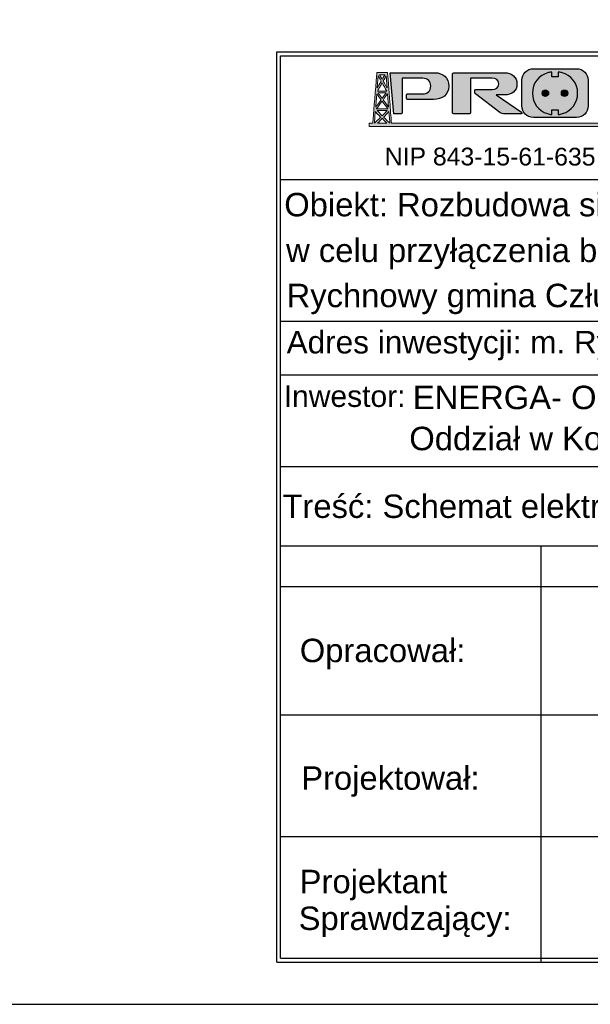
# Model space of a CAD drawing. Header units: millimetres. Extents: x -2674 to -2269, y -551 to -111.
# Tile 2 of 5: x -2452 to -2397, y -398 to -302. Entities that reach past the tile are written whole.
import ezdxf
from ezdxf.enums import TextEntityAlignment as Align

# ---------------------------------------------------------------- set-up
doc = ezdxf.new("R2010")
doc.units = ezdxf.units.MM
doc.layers.add('logo', color=7, linetype='Continuous', lineweight=0)
doc.layers.add('rzutnie', color=3, linetype='Continuous', plot=False)
doc.styles.add('ARIAL', font='arial.ttf', dxfattribs={"height": 25})
doc.styles.get("Standard").update_dxf_attribs({"font": 'arial.ttf'})

# ---------------------------------------------------------------- blocks, each defined once
blk = doc.blocks.new('Block_2')
at = {"layer": 'logo', "true_color": 0xaed800, "transparency": 33554687}
h = blk.add_hatch(color=62, dxfattribs=at)
h.dxf.hatch_style = 2
edge = h.paths.add_edge_path()
edge.add_spline(control_points=[(-2069.6, -128.6), (-2069.7, -128.4), (-2069.9, -128.3), (-2070.1, -128.1), (-2069.9, -128), (-2069.8, -127.8), (-2069.7, -127.7), (-2065.6, -123.3), (-2061.3, -118.7), (-2056.5, -113.5), (-2055.7, -123.3), (-2054.4, -141), (-2054.2, -143.6), (-2054.2, -143.6), (-2054.5, -143.6), (-2054.5, -143.6), (-2056.3, -141.8), (-2065.1, -133.3), (-2069.6, -128.6)], knot_values=[0, 0, 0, 0, 1, 1, 1, 2, 2, 2, 3, 3, 3, 4, 4, 4, 5, 5, 5, 6, 6, 6, 6], degree=3, periodic=0)
edge = h.paths.add_edge_path()
edge.add_spline(control_points=[(-2094.2, -143.6), (-2094.2, -143.6), (-2091.9, -113.5), (-2091.9, -113.5), (-2091.9, -113.5), (-2082.6, -123.5), (-2078.4, -128.1), (-2082.6, -132.4), (-2092, -141.7), (-2093.8, -143.6), (-2093.8, -143.6), (-2094.2, -143.6), (-2094.2, -143.6)], knot_values=[0, 0, 0, 0, 1, 1, 1, 2, 2, 2, 3, 3, 3, 4, 4, 4, 4], degree=3, periodic=1)
edge = h.paths.add_edge_path()
edge.add_spline(control_points=[(-2088.2, -67.2), (-2084.3, -72.6), (-2080.8, -77.2), (-2077.4, -81.9), (-2077.2, -82.3), (-2077.2, -83.1), (-2077.5, -83.5), (-2081.7, -89.2), (-2090.8, -101.5), (-2090.8, -101.5), (-2090.8, -101.5), (-2089.1, -79), (-2088.2, -67.2)], knot_values=[0, 0, 0, 0, 1, 1, 1, 2, 2, 2, 3, 3, 3, 4, 4, 4, 4], degree=3, periodic=0)
edge = h.paths.add_edge_path()
edge.add_spline(control_points=[(-2084.6, -20.2), (-2084.6, -20.2), (-2083.7, -21.7), (-2082.6, -23.7), (-2080.8, -26.8), (-2078.5, -31), (-2077.4, -33), (-2077, -33.7), (-2077, -34.8), (-2077.3, -35.4), (-2078.1, -36.9), (-2079.3, -38.8), (-2080.4, -40.8), (-2083.5, -45.9), (-2087, -51.4), (-2087, -51.4), (-2087, -51.4), (-2084.6, -20.2), (-2084.6, -20.2)], knot_values=[0, 0, 0, 0, 1, 1, 1, 2, 2, 2, 3, 3, 3, 4, 4, 4, 5, 5, 5, 6, 6, 6, 6], degree=3, periodic=1)
edge = h.paths.add_edge_path()
edge.add_spline(control_points=[(-2067.4, -17.9), (-2067.4, -17.9), (-2071.8, -25.7), (-2074.2, -29.9), (-2076.5, -25.8), (-2080.9, -17.9), (-2080.9, -17.9), (-2080.9, -17.9), (-2067.4, -17.9), (-2067.4, -17.9)], knot_values=[0, 0, 0, 0, 1, 1, 1, 2, 2, 2, 3, 3, 3, 3], degree=3, periodic=1)
edge = h.paths.add_edge_path()
edge.add_spline(control_points=[(-2061.3, -51.4), (-2061.3, -51.4), (-2068.9, -39.5), (-2070.7, -36), (-2071.1, -35.2), (-2071.4, -34), (-2071.1, -33.4), (-2069, -29.3), (-2063.8, -20.1), (-2063.8, -20.1), (-2063.8, -20.1), (-2061.3, -51.4), (-2061.3, -51.4)], knot_values=[0, 0, 0, 0, 1, 1, 1, 2, 2, 2, 3, 3, 3, 4, 4, 4, 4], degree=3, periodic=1)
edge = h.paths.add_edge_path()
edge.add_spline(control_points=[(-2086.2, -60.2), (-2084, -56.1), (-2081.8, -52.2), (-2079.5, -48.2), (-2077.8, -45.1), (-2076, -41.9), (-2074.2, -38.7), (-2070, -46), (-2066.2, -52.9), (-2062.1, -60.2), (-2067.5, -60.2), (-2072.8, -60.2), (-2078, -60.2), (-2080.7, -60.2), (-2083.5, -60.2), (-2086.2, -60.2)], knot_values=[0, 0, 0, 0, 1, 1, 1, 2, 2, 2, 3, 3, 3, 4, 4, 4, 5, 5, 5, 5], degree=3, periodic=0)
edge = h.paths.add_edge_path()
edge.add_spline(control_points=[(-2077.5, -64.8), (-2072.9, -64.8), (-2068.4, -64.8), (-2063.7, -64.8), (-2067.2, -69.6), (-2070.5, -74.1), (-2074.2, -79), (-2074.8, -78.2), (-2075.4, -77.3), (-2076, -76.5), (-2078.9, -72.6), (-2081.7, -68.8), (-2084.7, -64.8), (-2082.2, -64.8), (-2079.9, -64.8), (-2077.5, -64.8)], knot_values=[0, 0, 0, 0, 1, 1, 1, 2, 2, 2, 3, 3, 3, 4, 4, 4, 5, 5, 5, 5], degree=3, periodic=0)
edge = h.paths.add_edge_path()
edge.add_spline(control_points=[(-2072.3, -106.6), (-2077.9, -106.6), (-2083.5, -106.6), (-2089.3, -106.6), (-2084.4, -100), (-2079.7, -93.6), (-2074.7, -87), (-2074.5, -86.7), (-2074.4, -86.5), (-2074.2, -86.2), (-2069, -93.1), (-2064.2, -99.7), (-2059.1, -106.6), (-2063.6, -106.6), (-2067.9, -106.6), (-2072.3, -106.6)], knot_values=[0, 0, 0, 0, 1, 1, 1, 2, 2, 2, 3, 3, 3, 4, 4, 4, 5, 5, 5, 5], degree=3, periodic=0)
edge = h.paths.add_edge_path()
edge.add_spline(control_points=[(-2074.2, -124.4), (-2078.4, -120), (-2082.7, -115.4), (-2086.7, -111), (-2081.9, -111), (-2076.8, -111), (-2071.8, -111), (-2068.3, -111), (-2064.8, -111), (-2061.4, -111), (-2064.3, -114.1), (-2067.4, -117.3), (-2070.6, -120.6), (-2071.8, -121.9), (-2073, -123.1), (-2074.2, -124.4)], knot_values=[0, 0, 0, 0, 1, 1, 1, 2, 2, 2, 3, 3, 3, 4, 4, 4, 5, 5, 5, 5], degree=3, periodic=0)
edge = h.paths.add_edge_path()
edge.add_spline(control_points=[(-2067.7, -143.6), (-2067.7, -143.6), (-2085.9, -143.6), (-2085.9, -143.6), (-2082.1, -139.5), (-2078.2, -135.3), (-2074.1, -130.9), (-2072.2, -132.9), (-2070.4, -134.9), (-2068.6, -136.9), (-2066.4, -139.1), (-2064.4, -141.4), (-2062.3, -143.6), (-2062.3, -143.6), (-2067.7, -143.6), (-2067.7, -143.6)], knot_values=[0, 0, 0, 0, 1, 1, 1, 2, 2, 2, 3, 3, 3, 4, 4, 4, 5, 5, 5, 5], degree=3, periodic=1)
edge = h.paths.add_edge_path()
edge.add_spline(control_points=[(-2060.1, -67.2), (-2060.1, -67.2), (-2057.4, -101.5), (-2057.4, -101.5), (-2057.4, -101.5), (-2065.1, -91.2), (-2068.6, -86.5), (-2071.5, -82.6), (-2071.5, -82.6), (-2068.5, -78.6), (-2065.9, -75.1), (-2060.1, -67.2), (-2060.1, -67.2)], knot_values=[0, 0, 0, 0, 1, 1, 1, 2, 2, 2, 3, 3, 3, 4, 4, 4, 4], degree=3, periodic=1)
edge = h.paths.add_edge_path()
edge.add_spline(control_points=[(-2041.9, -143.6), (-2041.9, -143.6), (-2050, -143.6), (-2050, -143.6), (-2051.3, -124.9), (-2052.8, -106.3), (-2054.3, -87.7), (-2056.1, -64), (-2060.3, -12), (-2060.3, -12), (-2060.3, -12), (-2084, -12), (-2084, -12), (-2084, -12), (-2087.6, -12), (-2087.6, -12), (-2087.6, -12), (-2093.3, -78.3), (-2095.6, -107.3), (-2096.5, -119.4), (-2097.5, -131.5), (-2098.4, -143.6), (-2098.4, -143.6), (-2107.8, -143.6), (-2107.8, -143.6), (-2107.8, -143.6), (-2107.8, -151.8), (-2107.8, -151.8), (-2107.8, -151.8), (-2107.5, -151.8), (-2107.5, -151.8), (-2107.5, -151.9), (-2107.5, -151.9), (-2107.5, -151.9), (-2085.2, -151.9), (-2063.1, -151.9), (-2040.8, -151.9), (-2040.8, -151.9), (-2040.8, -151.9), (-2040.8, -151.8), (-2040.8, -151.8), (-906, -151.8), (-906, -151.8), (-906, -151.8), (-906, -143.6), (-906, -143.6), (-906, -143.6), (-2041.9, -143.6), (-2041.9, -143.6)], knot_values=[0, 0, 0, 0, 1, 1, 1, 2, 2, 2, 3, 3, 3, 4, 4, 4, 5, 5, 5, 6, 6, 6, 7, 7, 7, 8, 8, 8, 9, 9, 9, 10, 10, 10, 11, 11, 11, 12, 12, 12, 13, 13, 13, 14, 14, 14, 15, 15, 15, 16, 16, 16, 16], degree=3, periodic=1)
h = blk.add_hatch(color=62, dxfattribs=at)
h.dxf.hatch_style = 2
edge = h.paths.add_edge_path()
edge.add_spline(control_points=[(-1650.1, -57.4), (-1645.4, -57.4), (-1641.6, -60.9), (-1641.6, -65.7), (-1641.6, -70.6), (-1645.4, -74.2), (-1650.1, -74.2), (-1654.8, -74.2), (-1658.5, -70.6), (-1658.5, -65.7), (-1658.5, -60.9), (-1654.8, -57.4), (-1650.1, -57.4)], knot_values=[0, 0, 0, 0, 1, 1, 1, 2, 2, 2, 3, 3, 3, 4, 4, 4, 4], degree=3, periodic=0)
edge = h.paths.add_edge_path()
edge.add_spline(control_points=[(-1600, -57.4), (-1595.3, -57.4), (-1591.5, -60.9), (-1591.5, -65.7), (-1591.5, -70.6), (-1595.3, -74.2), (-1600, -74.2), (-1604.7, -74.2), (-1608.4, -70.6), (-1608.4, -65.7), (-1608.4, -60.9), (-1604.7, -57.4), (-1600, -57.4)], knot_values=[0, 0, 0, 0, 1, 1, 1, 2, 2, 2, 3, 3, 3, 4, 4, 4, 4], degree=3, periodic=0)
edge = h.paths.add_edge_path()
edge.add_spline(control_points=[(-1644.5, -118.7), (-1641, -119.8), (-1637.2, -120.6), (-1633.3, -121.1), (-1633.3, -121.1), (-1633.3, -108.7), (-1633.3, -108.7), (-1633.3, -108.7), (-1616.3, -108.7), (-1616.3, -108.7), (-1616.3, -108.7), (-1616.3, -121.1), (-1616.3, -121.1), (-1612.4, -120.6), (-1608.7, -119.8), (-1605.1, -118.7), (-1581.8, -111.5), (-1566.1, -91.4), (-1566.1, -65.7), (-1566.1, -39.2), (-1583, -18.6), (-1607.8, -12.2), (-1610.5, -11.4), (-1613.4, -10.9), (-1616.3, -10.5), (-1616.3, -10.5), (-1616.3, -22.9), (-1616.3, -22.9), (-1616.3, -22.9), (-1633.3, -22.9), (-1633.3, -22.9), (-1633.3, -22.9), (-1633.3, -10.5), (-1633.3, -10.5), (-1636.3, -10.9), (-1639.1, -11.4), (-1641.9, -12.2), (-1666.7, -18.6), (-1683.6, -39.2), (-1683.6, -65.7), (-1683.6, -91.4), (-1667.9, -111.5), (-1644.5, -118.7)], knot_values=[0, 0, 0, 0, 1, 1, 1, 2, 2, 2, 3, 3, 3, 4, 4, 4, 5, 5, 5, 6, 6, 6, 7, 7, 7, 8, 8, 8, 9, 9, 9, 10, 10, 10, 11, 11, 11, 12, 12, 12, 13, 13, 13, 14, 14, 14, 14], degree=3, periodic=0)
h = blk.add_hatch(color=62, dxfattribs=at)
h.dxf.hatch_style = 2
h.paths.add_polyline_path([(-1066.7, -110.4), (-1058.7, -110.4), (-1047.6, -82.6), (-1070.3, -82.6), (-1062.1, -62), (-1070.1, -62), (-1078.2, -82.4), (-1078.3, -82.4), (-1081.2, -90), (-1058.5, -90)])
at = {"layer": 'logo'}
blk.add_lwpolyline([(-1066.7, -110.4), (-1058.7, -110.4), (-1047.6, -82.6), (-1070.3, -82.6), (-1062.1, -62), (-1070.1, -62), (-1078.2, -82.4), (-1078.3, -82.4), (-1081.2, -90), (-1058.5, -90)], close=True, dxfattribs=at)
for points, knots in [([(-2041.9, -143.6), (-2041.9, -143.6), (-2050, -143.6), (-2050, -143.6), (-2051.3, -124.9), (-2052.8, -106.3), (-2054.3, -87.7), (-2056.1, -64), (-2060.3, -12), (-2060.3, -12), (-2060.3, -12), (-2084, -12), (-2084, -12), (-2084, -12), (-2087.6, -12), (-2087.6, -12), (-2087.6, -12), (-2093.3, -78.3), (-2095.6, -107.3), (-2096.5, -119.4), (-2097.5, -131.5), (-2098.4, -143.6), (-2098.4, -143.6), (-2107.8, -143.6), (-2107.8, -143.6), (-2107.8, -143.6), (-2107.8, -151.8), (-2107.8, -151.8), (-2107.8, -151.8), (-2107.5, -151.8), (-2107.5, -151.8), (-2107.5, -151.9), (-2107.5, -151.9), (-2107.5, -151.9), (-2085.2, -151.9), (-2063.1, -151.9), (-2040.8, -151.9), (-2040.8, -151.9), (-2040.8, -151.9), (-2040.8, -151.8), (-2040.8, -151.8), (-906, -151.8), (-906, -151.8), (-906, -151.8), (-906, -143.6), (-906, -143.6), (-906, -143.6), (-2041.9, -143.6), (-2041.9, -143.6)], [0, 0, 0, 0, 1, 1, 1, 2, 2, 2, 3, 3, 3, 4, 4, 4, 5, 5, 5, 6, 6, 6, 7, 7, 7, 8, 8, 8, 9, 9, 9, 10, 10, 10, 11, 11, 11, 12, 12, 12, 13, 13, 13, 14, 14, 14, 15, 15, 15, 16, 16, 16, 16]), ([(-2084.6, -20.2), (-2084.6, -20.2), (-2083.7, -21.7), (-2082.6, -23.7), (-2080.8, -26.8), (-2078.5, -31), (-2077.4, -33), (-2077, -33.7), (-2077, -34.8), (-2077.3, -35.4), (-2078.1, -36.9), (-2079.3, -38.8), (-2080.4, -40.8), (-2083.5, -45.9), (-2087, -51.4), (-2087, -51.4), (-2087, -51.4), (-2084.6, -20.2), (-2084.6, -20.2)], [0, 0, 0, 0, 1, 1, 1, 2, 2, 2, 3, 3, 3, 4, 4, 4, 5, 5, 5, 6, 6, 6, 6]), ([(-2067.4, -17.9), (-2067.4, -17.9), (-2071.8, -25.7), (-2074.2, -29.9), (-2076.5, -25.8), (-2080.9, -17.9), (-2080.9, -17.9), (-2080.9, -17.9), (-2067.4, -17.9), (-2067.4, -17.9)], [0, 0, 0, 0, 1, 1, 1, 2, 2, 2, 3, 3, 3, 3]), ([(-2061.3, -51.4), (-2061.3, -51.4), (-2068.9, -39.5), (-2070.7, -36), (-2071.1, -35.2), (-2071.4, -34), (-2071.1, -33.4), (-2069, -29.3), (-2063.8, -20.1), (-2063.8, -20.1), (-2063.8, -20.1), (-2061.3, -51.4), (-2061.3, -51.4)], [0, 0, 0, 0, 1, 1, 1, 2, 2, 2, 3, 3, 3, 4, 4, 4, 4]), ([(-1644.5, -118.7), (-1641, -119.8), (-1637.2, -120.6), (-1633.3, -121.1), (-1633.3, -121.1), (-1633.3, -108.7), (-1633.3, -108.7), (-1633.3, -108.7), (-1616.3, -108.7), (-1616.3, -108.7), (-1616.3, -108.7), (-1616.3, -121.1), (-1616.3, -121.1), (-1612.4, -120.6), (-1608.7, -119.8), (-1605.1, -118.7), (-1581.8, -111.5), (-1566.1, -91.4), (-1566.1, -65.7), (-1566.1, -39.2), (-1583, -18.6), (-1607.8, -12.2), (-1610.5, -11.4), (-1613.4, -10.9), (-1616.3, -10.5), (-1616.3, -10.5), (-1616.3, -22.9), (-1616.3, -22.9), (-1616.3, -22.9), (-1633.3, -22.9), (-1633.3, -22.9), (-1633.3, -22.9), (-1633.3, -10.5), (-1633.3, -10.5), (-1636.3, -10.9), (-1639.1, -11.4), (-1641.9, -12.2), (-1666.7, -18.6), (-1683.6, -39.2), (-1683.6, -65.7), (-1683.6, -91.4), (-1667.9, -111.5), (-1644.5, -118.7)], [0, 0, 0, 0, 1, 1, 1, 2, 2, 2, 3, 3, 3, 4, 4, 4, 5, 5, 5, 6, 6, 6, 7, 7, 7, 8, 8, 8, 9, 9, 9, 10, 10, 10, 11, 11, 11, 12, 12, 12, 13, 13, 13, 14, 14, 14, 14]), ([(-2086.2, -60.2), (-2084, -56.1), (-2081.8, -52.2), (-2079.5, -48.2), (-2077.8, -45.1), (-2076, -41.9), (-2074.2, -38.7), (-2070, -46), (-2066.2, -52.9), (-2062.1, -60.2), (-2067.5, -60.2), (-2072.8, -60.2), (-2078, -60.2), (-2080.7, -60.2), (-2083.5, -60.2), (-2086.2, -60.2)], [0, 0, 0, 0, 1, 1, 1, 2, 2, 2, 3, 3, 3, 4, 4, 4, 5, 5, 5, 5]), ([(-2088.2, -67.2), (-2084.3, -72.6), (-2080.8, -77.2), (-2077.4, -81.9), (-2077.2, -82.3), (-2077.2, -83.1), (-2077.5, -83.5), (-2081.7, -89.2), (-2090.8, -101.5), (-2090.8, -101.5), (-2090.8, -101.5), (-2089.1, -79), (-2088.2, -67.2)], [0, 0, 0, 0, 1, 1, 1, 2, 2, 2, 3, 3, 3, 4, 4, 4, 4]), ([(-2077.5, -64.8), (-2072.9, -64.8), (-2068.4, -64.8), (-2063.7, -64.8), (-2067.2, -69.6), (-2070.5, -74.1), (-2074.2, -79), (-2074.8, -78.2), (-2075.4, -77.3), (-2076, -76.5), (-2078.9, -72.6), (-2081.7, -68.8), (-2084.7, -64.8), (-2082.2, -64.8), (-2079.9, -64.8), (-2077.5, -64.8)], [0, 0, 0, 0, 1, 1, 1, 2, 2, 2, 3, 3, 3, 4, 4, 4, 5, 5, 5, 5]), ([(-2060.1, -67.2), (-2060.1, -67.2), (-2057.4, -101.5), (-2057.4, -101.5), (-2057.4, -101.5), (-2065.1, -91.2), (-2068.6, -86.5), (-2071.5, -82.6), (-2071.5, -82.6), (-2068.5, -78.6), (-2065.9, -75.1), (-2060.1, -67.2), (-2060.1, -67.2)], [0, 0, 0, 0, 1, 1, 1, 2, 2, 2, 3, 3, 3, 4, 4, 4, 4]), ([(-1650.1, -57.4), (-1645.4, -57.4), (-1641.6, -60.9), (-1641.6, -65.7), (-1641.6, -70.6), (-1645.4, -74.2), (-1650.1, -74.2), (-1654.8, -74.2), (-1658.5, -70.6), (-1658.5, -65.7), (-1658.5, -60.9), (-1654.8, -57.4), (-1650.1, -57.4)], [0, 0, 0, 0, 1, 1, 1, 2, 2, 2, 3, 3, 3, 4, 4, 4, 4]), ([(-1600, -57.4), (-1595.3, -57.4), (-1591.5, -60.9), (-1591.5, -65.7), (-1591.5, -70.6), (-1595.3, -74.2), (-1600, -74.2), (-1604.7, -74.2), (-1608.4, -70.6), (-1608.4, -65.7), (-1608.4, -60.9), (-1604.7, -57.4), (-1600, -57.4)], [0, 0, 0, 0, 1, 1, 1, 2, 2, 2, 3, 3, 3, 4, 4, 4, 4]), ([(-2072.3, -106.6), (-2077.9, -106.6), (-2083.5, -106.6), (-2089.3, -106.6), (-2084.4, -100), (-2079.7, -93.6), (-2074.7, -87), (-2074.5, -86.7), (-2074.4, -86.5), (-2074.2, -86.2), (-2069, -93.1), (-2064.2, -99.7), (-2059.1, -106.6), (-2063.6, -106.6), (-2067.9, -106.6), (-2072.3, -106.6)], [0, 0, 0, 0, 1, 1, 1, 2, 2, 2, 3, 3, 3, 4, 4, 4, 5, 5, 5, 5]), ([(-2094.2, -143.6), (-2094.2, -143.6), (-2091.9, -113.5), (-2091.9, -113.5), (-2091.9, -113.5), (-2082.6, -123.5), (-2078.4, -128.1), (-2082.6, -132.4), (-2092, -141.7), (-2093.8, -143.6), (-2093.8, -143.6), (-2094.2, -143.6), (-2094.2, -143.6)], [0, 0, 0, 0, 1, 1, 1, 2, 2, 2, 3, 3, 3, 4, 4, 4, 4]), ([(-2074.2, -124.4), (-2078.4, -120), (-2082.7, -115.4), (-2086.7, -111), (-2081.9, -111), (-2076.8, -111), (-2071.8, -111), (-2068.3, -111), (-2064.8, -111), (-2061.4, -111), (-2064.3, -114.1), (-2067.4, -117.3), (-2070.6, -120.6), (-2071.8, -121.9), (-2073, -123.1), (-2074.2, -124.4)], [0, 0, 0, 0, 1, 1, 1, 2, 2, 2, 3, 3, 3, 4, 4, 4, 5, 5, 5, 5]), ([(-2069.6, -128.6), (-2069.7, -128.4), (-2069.9, -128.3), (-2070.1, -128.1), (-2069.9, -128), (-2069.8, -127.8), (-2069.7, -127.7), (-2065.6, -123.3), (-2061.3, -118.7), (-2056.5, -113.5), (-2055.7, -123.3), (-2054.4, -141), (-2054.2, -143.6), (-2054.2, -143.6), (-2054.5, -143.6), (-2054.5, -143.6), (-2056.3, -141.8), (-2065.1, -133.3), (-2069.6, -128.6)], [0, 0, 0, 0, 1, 1, 1, 2, 2, 2, 3, 3, 3, 4, 4, 4, 5, 5, 5, 6, 6, 6, 6]), ([(-2067.7, -143.6), (-2067.7, -143.6), (-2085.9, -143.6), (-2085.9, -143.6), (-2082.1, -139.5), (-2078.2, -135.3), (-2074.1, -130.9), (-2072.2, -132.9), (-2070.4, -134.9), (-2068.6, -136.9), (-2066.4, -139.1), (-2064.4, -141.4), (-2062.3, -143.6), (-2062.3, -143.6), (-2067.7, -143.6), (-2067.7, -143.6)], [0, 0, 0, 0, 1, 1, 1, 2, 2, 2, 3, 3, 3, 4, 4, 4, 5, 5, 5, 5])]:
    blk.add_open_spline(points, degree=3, knots=knots, dxfattribs=at)

msp = doc.modelspace()

# ---------------------------------------------------------------- hatches: boundary and pattern name
at = {"true_color": 0x151616, "transparency": 33554687}
h = msp.add_hatch(color=250, dxfattribs=at)
h.dxf.hatch_style = 2
edge = h.paths.add_edge_path()
edge.add_spline(control_points=[(-2399.935, -311.462), (-2399.935, -311.462), (-2399.935, -310.997), (-2399.935, -310.997), (-2399.935, -310.997), (-2400.573, -310.997), (-2400.573, -310.997), (-2400.573, -310.997), (-2400.573, -311.462), (-2400.573, -311.462), (-2400.719, -311.444), (-2400.859, -311.414), (-2400.993, -311.372), (-2401.868, -311.102), (-2402.457, -310.351), (-2402.457, -309.387), (-2402.457, -308.391), (-2401.823, -307.621), (-2400.893, -307.378), (-2400.79, -307.351), (-2400.683, -307.331), (-2400.573, -307.318), (-2400.573, -307.318), (-2400.573, -307.782), (-2400.573, -307.782), (-2400.573, -307.782), (-2399.935, -307.782), (-2399.935, -307.782), (-2399.935, -307.782), (-2399.935, -307.318), (-2399.935, -307.318), (-2399.825, -307.331), (-2399.718, -307.351), (-2399.615, -307.378), (-2398.685, -307.621), (-2398.051, -308.391), (-2398.051, -309.387), (-2398.051, -310.351), (-2398.64, -311.102), (-2399.515, -311.372), (-2399.649, -311.414), (-2399.789, -311.444), (-2399.935, -311.462)], knot_values=[0, 0, 0, 0, 1, 1, 1, 2, 2, 2, 3, 3, 3, 4, 4, 4, 5, 5, 5, 6, 6, 6, 7, 7, 7, 8, 8, 8, 9, 9, 9, 10, 10, 10, 11, 11, 11, 12, 12, 12, 13, 13, 13, 14, 14, 14, 14], degree=3, periodic=0)
edge = h.paths.add_edge_path()
edge.add_spline(control_points=[(-2397.028, -308.118), (-2397.028, -307.497), (-2397.531, -306.994), (-2398.152, -306.994), (-2398.152, -306.994), (-2402.366, -306.994), (-2402.366, -306.994), (-2402.986, -306.994), (-2403.49, -307.497), (-2403.49, -308.118), (-2403.49, -308.118), (-2403.49, -309.375), (-2403.49, -309.375), (-2403.49, -309.375), (-2403.49, -310.627), (-2403.49, -310.627), (-2403.49, -311.248), (-2402.986, -311.751), (-2402.366, -311.751), (-2402.366, -311.751), (-2398.152, -311.751), (-2398.152, -311.751), (-2397.531, -311.751), (-2397.028, -311.248), (-2397.028, -310.627), (-2397.028, -310.627), (-2397.028, -309.592), (-2397.028, -309.592), (-2397.022, -309.521), (-2397.018, -309.449), (-2397.018, -309.375), (-2397.018, -309.301), (-2397.022, -309.228), (-2397.028, -309.156), (-2397.028, -309.156), (-2397.028, -308.118), (-2397.028, -308.118)], knot_values=[0, 0, 0, 0, 1, 1, 1, 2, 2, 2, 3, 3, 3, 4, 4, 4, 5, 5, 5, 6, 6, 6, 7, 7, 7, 8, 8, 8, 9, 9, 9, 10, 10, 10, 11, 11, 11, 12, 12, 12, 12], degree=3, periodic=0)
at = {"transparency": 33554687}
h = msp.add_hatch(color=0, dxfattribs=at)
h.dxf.hatch_style = 2
edge = h.paths.add_edge_path()
edge.add_spline(control_points=[(-2411.938, -307.389), (-2411.938, -307.389), (-2416.332, -307.389), (-2416.332, -307.389)], knot_values=[0, 0, 0, 0, 1, 1, 1, 1], degree=3, periodic=0)
edge.add_spline(control_points=[(-2416.332, -307.389), (-2416.332, -307.389), (-2415.976, -311.397), (-2415.976, -311.397)], knot_values=[1, 1, 1, 1, 2, 2, 2, 2], degree=3, periodic=0)
edge.add_spline(control_points=[(-2415.976, -311.397), (-2415.976, -311.397), (-2415.264, -311.397), (-2415.264, -311.397)], knot_values=[2, 2, 2, 2, 3, 3, 3, 3], degree=3, periodic=0)
edge.add_spline(control_points=[(-2415.141, -311.279), (-2415.141, -311.279), (-2415.141, -307.93), (-2415.141, -307.93)], knot_values=[4, 4, 4, 4, 5, 5, 5, 5], degree=3, periodic=0)
edge.add_spline(control_points=[(-2415.141, -307.93), (-2415.141, -307.93), (-2413.131, -307.93), (-2413.131, -307.93)], knot_values=[5, 5, 5, 5, 6, 6, 6, 6], degree=3, periodic=0)
edge.add_spline(control_points=[(-2413.131, -307.93), (-2412.702, -307.93), (-2412.361, -308.188), (-2412.361, -308.688)], knot_values=[6, 6, 6, 6, 7, 7, 7, 7], degree=3, periodic=0)
edge.add_spline(control_points=[(-2412.361, -308.688), (-2412.361, -309.223), (-2412.72, -309.44), (-2413.167, -309.44)], knot_values=[7, 7, 7, 7, 8, 8, 8, 8], degree=3, periodic=0)
edge.add_spline(control_points=[(-2413.167, -309.44), (-2413.167, -309.44), (-2414.624, -309.44), (-2414.624, -309.44)], knot_values=[8, 8, 8, 8, 9, 9, 9, 9], degree=3, periodic=0)
edge.add_spline(control_points=[(-2414.747, -309.563), (-2414.747, -309.563), (-2414.747, -309.863), (-2414.747, -309.863)], knot_values=[10, 10, 10, 10, 11, 11, 11, 11], degree=3, periodic=0)
edge.add_spline(control_points=[(-2414.624, -309.98), (-2414.624, -309.98), (-2412.085, -309.98), (-2412.085, -309.98)], knot_values=[12, 12, 12, 12, 13, 13, 13, 13], degree=3, periodic=0)
edge.add_spline(control_points=[(-2412.085, -309.98), (-2411.251, -309.98), (-2410.611, -309.552), (-2410.611, -308.711)], knot_values=[13, 13, 13, 13, 14, 14, 14, 14], degree=3, periodic=0)
edge.add_spline(control_points=[(-2410.611, -308.711), (-2410.611, -307.871), (-2411.198, -307.389), (-2411.938, -307.389)], knot_values=[14, 14, 14, 14, 15, 15, 15, 15], degree=3, periodic=0)
at = {"true_color": 0x151616, "transparency": 33554687}
h = msp.add_hatch(color=250, dxfattribs=at)
h.dxf.hatch_style = 2
edge = h.paths.add_edge_path()
edge.add_spline(control_points=[(-2405.977, -309.546), (-2405.977, -309.546), (-2405.16, -309.546), (-2405.16, -309.546), (-2404.473, -309.546), (-2403.962, -309.175), (-2403.962, -308.488), (-2403.962, -307.795), (-2404.473, -307.389), (-2405.16, -307.389), (-2405.16, -307.389), (-2410.102, -307.389), (-2410.102, -307.389), (-2410.208, -307.389), (-2410.255, -307.442), (-2410.255, -307.542), (-2410.255, -307.542), (-2410.255, -311.279), (-2410.255, -311.279), (-2410.255, -311.355), (-2410.208, -311.397), (-2410.131, -311.397), (-2410.131, -311.397), (-2408.604, -311.397), (-2408.604, -311.397), (-2408.527, -311.397), (-2408.48, -311.355), (-2408.48, -311.279), (-2408.48, -311.279), (-2408.48, -307.93), (-2408.48, -307.93), (-2408.48, -307.93), (-2406.4, -307.93), (-2406.4, -307.93), (-2405.983, -307.93), (-2405.742, -308.065), (-2405.742, -308.464), (-2405.742, -308.87), (-2405.983, -309.017), (-2406.394, -309.017), (-2406.394, -309.017), (-2407.963, -309.017), (-2407.963, -309.017), (-2408.045, -309.017), (-2408.086, -309.058), (-2408.086, -309.134), (-2408.086, -309.134), (-2408.086, -309.281), (-2408.086, -309.281), (-2408.086, -309.364), (-2408.057, -309.411), (-2407.998, -309.452), (-2407.998, -309.452), (-2405.63, -311.267), (-2405.63, -311.267), (-2405.478, -311.379), (-2405.348, -311.397), (-2405.131, -311.397), (-2405.131, -311.397), (-2403.556, -311.397), (-2403.556, -311.397), (-2403.492, -311.397), (-2403.468, -311.355), (-2403.468, -311.32), (-2403.468, -311.297), (-2403.486, -311.261), (-2403.509, -311.238), (-2403.509, -311.238), (-2405.977, -309.546), (-2405.977, -309.546)], knot_values=[0, 0, 0, 0, 1, 1, 1, 2, 2, 2, 3, 3, 3, 4, 4, 4, 5, 5, 5, 6, 6, 6, 7, 7, 7, 8, 8, 8, 9, 9, 9, 10, 10, 10, 11, 11, 11, 12, 12, 12, 13, 13, 13, 14, 14, 14, 15, 15, 15, 16, 16, 16, 17, 17, 17, 18, 18, 18, 19, 19, 19, 20, 20, 20, 21, 21, 21, 22, 22, 22, 23, 23, 23, 23], degree=3, periodic=1)
h = msp.add_hatch(color=250, dxfattribs=at)
h.dxf.hatch_style = 2
edge = h.paths.add_edge_path()
edge.add_spline(control_points=[(-2401.201, -309.073), (-2401.378, -309.073), (-2401.515, -309.204), (-2401.515, -309.387), (-2401.515, -309.569), (-2401.378, -309.706), (-2401.201, -309.706), (-2401.024, -309.706), (-2400.882, -309.569), (-2400.882, -309.387), (-2400.882, -309.204), (-2401.024, -309.073), (-2401.201, -309.073)], knot_values=[0, 0, 0, 0, 1, 1, 1, 2, 2, 2, 3, 3, 3, 4, 4, 4, 4], degree=3, periodic=0)
h = msp.add_hatch(color=250, dxfattribs=at)
h.dxf.hatch_style = 2
edge = h.paths.add_edge_path()
edge.add_spline(control_points=[(-2399.324, -309.073), (-2399.501, -309.073), (-2399.638, -309.204), (-2399.638, -309.387), (-2399.638, -309.569), (-2399.501, -309.706), (-2399.324, -309.706), (-2399.147, -309.706), (-2399.005, -309.569), (-2399.005, -309.387), (-2399.005, -309.204), (-2399.147, -309.073), (-2399.324, -309.073)], knot_values=[0, 0, 0, 0, 1, 1, 1, 2, 2, 2, 3, 3, 3, 4, 4, 4, 4], degree=3, periodic=0)

# ---------------------------------------------------------------- linework, layer by layer
at = {"color": 7}
for p, q in [((-2427.377, -394.1), (-2427.372, -305.353)), ((-2427.372, -305.353), (-2272.458, -305.353)), ((-2427.372, -305.353), (-2272.458, -305.353)), ((-2426.997, -305.734), (-2272.836, -305.734)), ((-2426.996, -393.729), (-2426.997, -305.734)), ((-2426.997, -317.798), (-2272.838, -317.798)), ((-2426.997, -331.607), (-2272.839, -331.607)), ((-2426.997, -336.838), (-2272.84, -336.838)), ((-2426.997, -345.785), (-2272.843, -345.785)), ((-2427.088, -353.522), (-2272.842, -353.522)), ((-2426.997, -353.522), (-2272.841, -353.522)), ((-2401.61, -382.227), (-2401.608, -353.522)), ((-2427.088, -357.489), (-2272.842, -357.489)), ((-2401.611, -394.101), (-2401.61, -365.397)), ((-2427.088, -369.98), (-2272.844, -369.98)), ((-2427.377, -381.854), (-2427.377, -381.854)), ((-2426.997, -381.854), (-2272.845, -381.854)), ((-2427.378, -393.729), (-2427.377, -393.729)), ((-2427.377, -394.11), (-2272.467, -394.11)), ((-2426.996, -393.729), (-2272.846, -393.729))]:
    msp.add_line(p, q, dxfattribs=at)
for points, knots in [([(-2397.028, -308.118), (-2397.028, -307.497), (-2397.531, -306.994), (-2398.152, -306.994), (-2398.152, -306.994), (-2402.366, -306.994), (-2402.366, -306.994), (-2402.986, -306.994), (-2403.49, -307.497), (-2403.49, -308.118), (-2403.49, -308.118), (-2403.49, -309.375), (-2403.49, -309.375), (-2403.49, -309.375), (-2403.49, -310.627), (-2403.49, -310.627), (-2403.49, -311.248), (-2402.986, -311.751), (-2402.366, -311.751), (-2402.366, -311.751), (-2398.152, -311.751), (-2398.152, -311.751), (-2397.531, -311.751), (-2397.028, -311.248), (-2397.028, -310.627), (-2397.028, -310.627), (-2397.028, -309.592), (-2397.028, -309.592), (-2397.022, -309.521), (-2397.018, -309.449), (-2397.018, -309.375), (-2397.018, -309.301), (-2397.022, -309.228), (-2397.028, -309.156), (-2397.028, -309.156), (-2397.028, -308.118), (-2397.028, -308.118)], [0, 0, 0, 0, 1, 1, 1, 2, 2, 2, 3, 3, 3, 4, 4, 4, 5, 5, 5, 6, 6, 6, 7, 7, 7, 8, 8, 8, 9, 9, 9, 10, 10, 10, 11, 11, 11, 12, 12, 12, 12]), ([(-2405.977, -309.546), (-2405.977, -309.546), (-2405.16, -309.546), (-2405.16, -309.546), (-2404.473, -309.546), (-2403.962, -309.175), (-2403.962, -308.488), (-2403.962, -307.795), (-2404.473, -307.389), (-2405.16, -307.389), (-2405.16, -307.389), (-2410.102, -307.389), (-2410.102, -307.389), (-2410.208, -307.389), (-2410.255, -307.442), (-2410.255, -307.542), (-2410.255, -307.542), (-2410.255, -311.279), (-2410.255, -311.279), (-2410.255, -311.355), (-2410.208, -311.397), (-2410.131, -311.397), (-2410.131, -311.397), (-2408.604, -311.397), (-2408.604, -311.397), (-2408.527, -311.397), (-2408.48, -311.355), (-2408.48, -311.279), (-2408.48, -311.279), (-2408.48, -307.93), (-2408.48, -307.93), (-2408.48, -307.93), (-2406.4, -307.93), (-2406.4, -307.93), (-2405.983, -307.93), (-2405.742, -308.065), (-2405.742, -308.464), (-2405.742, -308.87), (-2405.983, -309.017), (-2406.394, -309.017), (-2406.394, -309.017), (-2407.963, -309.017), (-2407.963, -309.017), (-2408.045, -309.017), (-2408.086, -309.058), (-2408.086, -309.134), (-2408.086, -309.134), (-2408.086, -309.281), (-2408.086, -309.281), (-2408.086, -309.364), (-2408.057, -309.411), (-2407.998, -309.452), (-2407.998, -309.452), (-2405.63, -311.267), (-2405.63, -311.267), (-2405.478, -311.379), (-2405.348, -311.397), (-2405.131, -311.397), (-2405.131, -311.397), (-2403.556, -311.397), (-2403.556, -311.397), (-2403.492, -311.397), (-2403.468, -311.355), (-2403.468, -311.32), (-2403.468, -311.297), (-2403.486, -311.261), (-2403.509, -311.238), (-2403.509, -311.238), (-2405.977, -309.546), (-2405.977, -309.546)], [0, 0, 0, 0, 1, 1, 1, 2, 2, 2, 3, 3, 3, 4, 4, 4, 5, 5, 5, 6, 6, 6, 7, 7, 7, 8, 8, 8, 9, 9, 9, 10, 10, 10, 11, 11, 11, 12, 12, 12, 13, 13, 13, 14, 14, 14, 15, 15, 15, 16, 16, 16, 17, 17, 17, 18, 18, 18, 19, 19, 19, 20, 20, 20, 21, 21, 21, 22, 22, 22, 23, 23, 23, 23]), ([(-2399.935, -311.462), (-2399.935, -311.462), (-2399.935, -310.997), (-2399.935, -310.997), (-2399.935, -310.997), (-2400.573, -310.997), (-2400.573, -310.997), (-2400.573, -310.997), (-2400.573, -311.462), (-2400.573, -311.462), (-2400.719, -311.444), (-2400.859, -311.414), (-2400.993, -311.372), (-2401.868, -311.102), (-2402.457, -310.351), (-2402.457, -309.387), (-2402.457, -308.391), (-2401.823, -307.621), (-2400.893, -307.378), (-2400.79, -307.351), (-2400.683, -307.331), (-2400.573, -307.318), (-2400.573, -307.318), (-2400.573, -307.782), (-2400.573, -307.782), (-2400.573, -307.782), (-2399.935, -307.782), (-2399.935, -307.782), (-2399.935, -307.782), (-2399.935, -307.318), (-2399.935, -307.318), (-2399.825, -307.331), (-2399.718, -307.351), (-2399.615, -307.378), (-2398.685, -307.621), (-2398.051, -308.391), (-2398.051, -309.387), (-2398.051, -310.351), (-2398.64, -311.102), (-2399.515, -311.372), (-2399.649, -311.414), (-2399.789, -311.444), (-2399.935, -311.462)], [0, 0, 0, 0, 1, 1, 1, 2, 2, 2, 3, 3, 3, 4, 4, 4, 5, 5, 5, 6, 6, 6, 7, 7, 7, 8, 8, 8, 9, 9, 9, 10, 10, 10, 11, 11, 11, 12, 12, 12, 13, 13, 13, 14, 14, 14, 14]), ([(-2401.201, -309.073), (-2401.378, -309.073), (-2401.515, -309.204), (-2401.515, -309.387), (-2401.515, -309.569), (-2401.378, -309.706), (-2401.201, -309.706), (-2401.024, -309.706), (-2400.882, -309.569), (-2400.882, -309.387), (-2400.882, -309.204), (-2401.024, -309.073), (-2401.201, -309.073)], [0, 0, 0, 0, 1, 1, 1, 2, 2, 2, 3, 3, 3, 4, 4, 4, 4]), ([(-2399.324, -309.073), (-2399.501, -309.073), (-2399.638, -309.204), (-2399.638, -309.387), (-2399.638, -309.569), (-2399.501, -309.706), (-2399.324, -309.706), (-2399.147, -309.706), (-2399.005, -309.569), (-2399.005, -309.387), (-2399.005, -309.204), (-2399.147, -309.073), (-2399.324, -309.073)], [0, 0, 0, 0, 1, 1, 1, 2, 2, 2, 3, 3, 3, 4, 4, 4, 4])]:
    msp.add_open_spline(points, degree=3, knots=knots)
at = {"color": 0}
msp.add_open_spline([(-2411.938, -307.389), (-2411.938, -307.389), (-2416.332, -307.389), (-2416.332, -307.389), (-2416.332, -307.389), (-2415.976, -311.397), (-2415.976, -311.397), (-2415.976, -311.397), (-2415.264, -311.397), (-2415.264, -311.397), (-2415.182, -311.397), (-2415.141, -311.355), (-2415.141, -311.279), (-2415.141, -311.279), (-2415.141, -307.93), (-2415.141, -307.93), (-2415.141, -307.93), (-2413.131, -307.93), (-2413.131, -307.93), (-2412.702, -307.93), (-2412.361, -308.188), (-2412.361, -308.688), (-2412.361, -309.223), (-2412.72, -309.44), (-2413.167, -309.44), (-2413.167, -309.44), (-2414.624, -309.44), (-2414.624, -309.44), (-2414.7, -309.44), (-2414.747, -309.481), (-2414.747, -309.563), (-2414.747, -309.563), (-2414.747, -309.863), (-2414.747, -309.863), (-2414.747, -309.939), (-2414.7, -309.98), (-2414.624, -309.98), (-2414.624, -309.98), (-2412.085, -309.98), (-2412.085, -309.98), (-2411.251, -309.98), (-2410.611, -309.552), (-2410.611, -308.711), (-2410.611, -307.871), (-2411.198, -307.389), (-2411.938, -307.389)], degree=3, knots=[0, 0, 0, 0, 1, 1, 1, 2, 2, 2, 3, 3, 3, 4, 4, 4, 5, 5, 5, 6, 6, 6, 7, 7, 7, 8, 8, 8, 9, 9, 9, 10, 10, 10, 11, 11, 11, 12, 12, 12, 13, 13, 13, 14, 14, 14, 15, 15, 15, 15], dxfattribs=at)
at = {"layer": 'rzutnie'}
msp.add_lwpolyline([(-2658.741, -111.217), (-2658.741, -398.217), (-2268.741, -398.217), (-2268.741, -111.217)], close=True, dxfattribs=at)

# ---------------------------------------------------------------- block references
at = {"xscale": 0.03750000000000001, "yscale": 0.03750000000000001, "zscale": 0.03750000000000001}
msp.add_blockref('Block_2', (-2339.323, -306.922), dxfattribs=at)

# ---------------------------------------------------------------- texts
at = {"color": 7, "style": 'ARIAL'}
msp.add_text('NIP 843-15-61-635  REGON 220442294                             e-mail:marluk007@vp.pl', height=1.72947, rotation=359.92104, dxfattribs=at).set_placement((-2372.327, -316.471), align=Align.CENTER)
for s, height, p in [('Obiekt: Rozbudowa sieci elektroenergetycznej SN-15kV oraz budowa sieci nn-0,4 kV', 2.28443, (-2426.647, -321.389)), ('w celu przyłączenia budynków magazynowych na dz. nr 603/10 w miejscowości  ', 2.28443, (-2426.465, -325.851)), ('Rychnowy gmina Człuchów', 2.28443, (-2426.415, -330.246)), ('Inwestor:', 2.0941, (-2426.695, -339.971))]:
    msp.add_text(s, height=height, dxfattribs=at).set_placement(p)
for s, height, p in [('ENERGA- OPERATOR S.A. z siedzibą w Gdańsku ', 2.28443, (-2414.118, -339.044)), ('Oddział w Koszalinie; 75-950 Koszalin ul. Morska 10', 2.28443, (-2414.458, -343.048)), ('Treść: Schemat elektryczny szafki AMI ', 2.28443, (-2426.819, -349.653)), ('Opracował:', 2.2844, (-2425.131, -363.715)), ('Projektował:', 2.28443, (-2424.993, -376.157)), ('Projektant', 2.2844, (-2425.138, -386.245)), ('Sprawdzający:', 2.28443, (-2425.241, -389.83))]:
    msp.add_text(s, height=height, dxfattribs=at).set_placement(p, align=Align.MIDDLE_LEFT)
at = {"color": 7, "insert": (-2426.415, -332.556), "char_height": 2.2, "width": 115.39407, "attachment_point": 1}
msp.add_mtext('\\pxqj;{\\fArial|b0|i0|c238|p34;Adres inwestycji: m. Rychnowy dz. 425/5; 425/3; 603/9  gm. Człuchów     }', dxfattribs=at)

doc.saveas('drawing.dxf')
